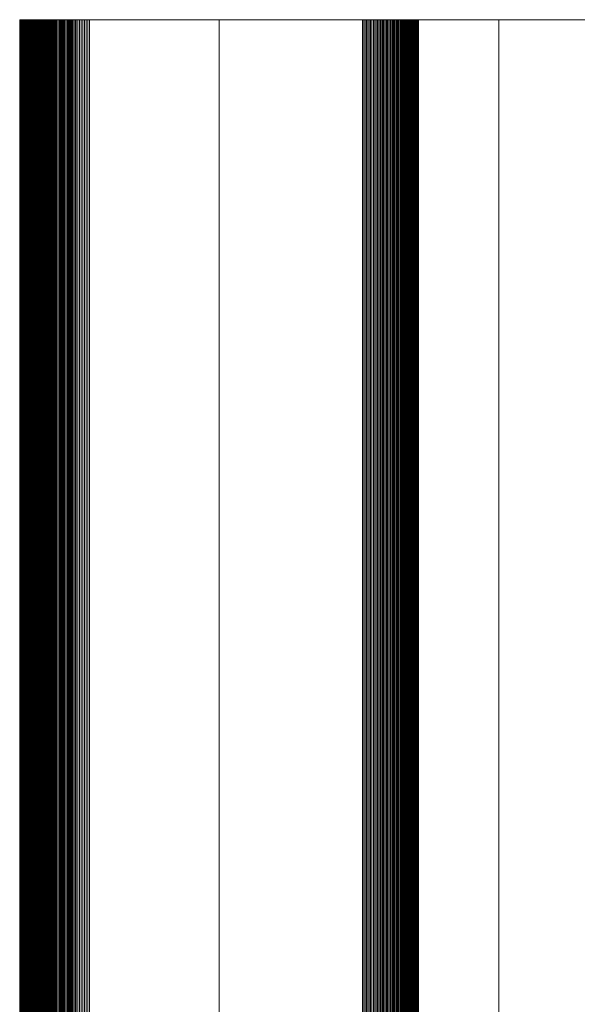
# Model space of a CAD drawing. Header units: millimetres. Extents: x 7 to 1031, y -229 to 221.
# Tile 13 of 32: x 7 to 15, y 207 to 221. Entities that reach past the tile are written whole.
import ezdxf

# ---------------------------------------------------------------- set-up
doc = ezdxf.new("R2010")
doc.units = ezdxf.units.MM
doc.layers.get('0').update_dxf_attribs({"lineweight": 15})
doc.layers.add('Nessuna', color=7, linetype='Continuous', lineweight=9)

# ---------------------------------------------------------------- blocks, each defined once
blk = doc.blocks.new('Group')
at = {"color": 6, "linetype": 'Continuous', "lineweight": 9, "true_color": 0xff00ff, "transparency": 33554687}
for points, invisible_edges in [([(6.691, 221, -78.451), (6.691, 221, -78.471), (6.692, 221, -78.491), (6.691, 221, -78.451)], 12), ([(6.693, 221, -15.478), (6.692, 221, -15.502), (6.691, 221, -15.527), (6.693, 221, -15.478)], 12), ([(6.693, 221, -15.478), (6.691, 221, -15.527), (6.691, 221, -15.551), (6.693, 221, -15.478)], 13), ([(6.691, 221, -78.451), (6.692, 221, -78.491), (6.695, 221, -78.53), (6.691, 221, -78.451)], 15), ([(6.705, 221, -15.38), (6.693, 221, -15.478), (6.691, 221, -15.551), (6.705, 221, -15.38)], 15), ([(6.691, 221, -78.451), (6.695, 221, -78.53), (6.71, 221, -78.627), (6.691, 221, -78.451)], 15), ([(6.776, 221, -15.146), (6.705, 221, -15.38), (6.691, 221, -15.551), (6.776, 221, -15.146)], 15), ([(6.691, 221, -78.451), (6.71, 221, -78.627), (6.837, 221, -78.912), (6.691, 221, -78.451)], 15), ([(7.019, 221, -14.81), (6.776, 221, -15.146), (6.691, 221, -15.551), (7.019, 221, -14.81)], 15), ([(6.691, 221, -78.451), (6.837, 221, -78.912), (7.491, 221, -79.251), (6.691, 221, -78.451)], 15), ([(7.691, 221, -14.551), (7.019, 221, -14.81), (6.691, 221, -15.551), (7.691, 221, -14.551)], 15), ([(6.691, 221, -78.451), (7.491, 221, -79.251), (9.541, 221, -79.251), (6.691, 221, -78.451)], 13), ([(6.691, 221, -78.451), (9.541, 221, -79.251), (12.391, 221, -78.451), (6.691, 221, -78.451)], 15), ([(13.541, 221, -14.551), (7.691, 221, -14.551), (6.691, 221, -15.551), (13.541, 221, -14.551)], 14), ([(20.391, 221, -15.551), (13.541, 221, -14.551), (6.691, 221, -15.551), (20.391, 221, -15.551)], 15), ([(6.691, 221, -78.451), (12.391, 221, -78.451), (12.391, 221, -59.251), (6.691, 221, -78.451)], 13), ([(6.691, 221, -46.901), (6.691, 221, -78.451), (12.391, 221, -59.251), (6.691, 221, -46.901)], 14), ([(6.691, 221, -46.901), (12.391, 221, -59.251), (20.391, 221, -58.451), (6.691, 221, -46.901)], 15), ([(6.691, 221, -46.901), (20.391, 221, -58.451), (20.391, 221, -36.901), (6.691, 221, -46.901)], 13), ([(6.691, 221, -15.551), (6.691, 221, -46.901), (20.391, 221, -36.901), (6.691, 221, -15.551)], 14), ([(6.691, 221, -15.551), (20.391, 221, -36.901), (20.391, 221, -15.551), (6.691, 221, -15.551)], 13), ([(6.692, 221, -78.491), (6.693, 221, -78.51), (6.695, 221, -78.53), (6.692, 221, -78.491)], 12), ([(6.698, 221, -15.429), (6.695, 221, -15.453), (6.693, 221, -15.478), (6.698, 221, -15.429)], 12), ([(6.705, 221, -15.38), (6.698, 221, -15.429), (6.693, 221, -15.478), (6.705, 221, -15.38)], 15), ([(6.695, 221, -78.53), (6.697, 221, -78.549), (6.699, 221, -78.569), (6.695, 221, -78.53)], 12), ([(6.695, 221, -78.53), (6.699, 221, -78.569), (6.71, 221, -78.627), (6.695, 221, -78.53)], 15), ([(6.705, 221, -15.38), (6.701, 221, -15.405), (6.698, 221, -15.429), (6.705, 221, -15.38)], 12), ([(6.699, 221, -78.569), (6.702, 221, -78.588), (6.706, 221, -78.607), (6.699, 221, -78.569)], 12), ([(6.699, 221, -78.569), (6.706, 221, -78.607), (6.71, 221, -78.627), (6.699, 221, -78.569)], 13), ([(6.715, 221, -15.332), (6.71, 221, -15.356), (6.705, 221, -15.38), (6.715, 221, -15.332)], 12), ([(6.721, 221, -15.308), (6.715, 221, -15.332), (6.705, 221, -15.38), (6.721, 221, -15.308)], 14), ([(6.734, 221, -15.261), (6.721, 221, -15.308), (6.705, 221, -15.38), (6.734, 221, -15.261)], 15), ([(6.776, 221, -15.146), (6.734, 221, -15.261), (6.705, 221, -15.38), (6.776, 221, -15.146)], 15), ([(6.71, 221, -78.627), (6.715, 221, -78.646), (6.72, 221, -78.665), (6.71, 221, -78.627)], 12), ([(6.71, 221, -78.627), (6.72, 221, -78.665), (6.725, 221, -78.684), (6.71, 221, -78.627)], 13), ([(6.71, 221, -78.627), (6.725, 221, -78.684), (6.752, 221, -78.758), (6.71, 221, -78.627)], 15), ([(6.71, 221, -78.627), (6.752, 221, -78.758), (6.837, 221, -78.912), (6.71, 221, -78.627)], 15), ([(6.734, 221, -15.261), (6.727, 221, -15.285), (6.721, 221, -15.308), (6.734, 221, -15.261)], 12), ([(6.725, 221, -78.684), (6.731, 221, -78.702), (6.737, 221, -78.721), (6.725, 221, -78.684)], 12), ([(6.725, 221, -78.684), (6.737, 221, -78.721), (6.752, 221, -78.758), (6.725, 221, -78.684)], 15), ([(6.758, 221, -15.192), (6.741, 221, -15.238), (6.734, 221, -15.261), (6.758, 221, -15.192)], 13), ([(6.776, 221, -15.146), (6.758, 221, -15.192), (6.734, 221, -15.261), (6.776, 221, -15.146)], 15), ([(6.737, 221, -78.721), (6.744, 221, -78.739), (6.752, 221, -78.758), (6.737, 221, -78.721)], 12), ([(6.758, 221, -15.192), (6.749, 221, -15.215), (6.741, 221, -15.238), (6.758, 221, -15.192)], 12), ([(6.752, 221, -78.758), (6.759, 221, -78.776), (6.767, 221, -78.793), (6.752, 221, -78.758)], 12), ([(6.752, 221, -78.758), (6.767, 221, -78.793), (6.785, 221, -78.829), (6.752, 221, -78.758)], 15), ([(6.752, 221, -78.758), (6.785, 221, -78.829), (6.837, 221, -78.912), (6.752, 221, -78.758)], 15), ([(6.776, 221, -15.146), (6.767, 221, -15.169), (6.758, 221, -15.192), (6.776, 221, -15.146)], 12), ([(6.767, 221, -78.793), (6.776, 221, -78.811), (6.785, 221, -78.829), (6.767, 221, -78.793)], 12), ([(6.797, 221, -15.102), (6.787, 221, -15.124), (6.776, 221, -15.146), (6.797, 221, -15.102)], 12), ([(6.821, 221, -15.058), (6.797, 221, -15.102), (6.776, 221, -15.146), (6.821, 221, -15.058)], 15), ([(6.846, 221, -15.016), (6.821, 221, -15.058), (6.776, 221, -15.146), (6.846, 221, -15.016)], 15), ([(6.902, 221, -14.936), (6.846, 221, -15.016), (6.776, 221, -15.146), (6.902, 221, -14.936)], 15), ([(7.019, 221, -14.81), (6.902, 221, -14.936), (6.776, 221, -15.146), (7.019, 221, -14.81)], 15), ([(6.785, 221, -78.829), (6.795, 221, -78.846), (6.804, 221, -78.863), (6.785, 221, -78.829)], 12), ([(6.785, 221, -78.829), (6.804, 221, -78.863), (6.837, 221, -78.912), (6.785, 221, -78.829)], 15), ([(6.821, 221, -15.058), (6.809, 221, -15.08), (6.797, 221, -15.102), (6.821, 221, -15.058)], 12), ([(6.804, 221, -78.863), (6.815, 221, -78.879), (6.837, 221, -78.912), (6.804, 221, -78.863)], 14), ([(6.815, 221, -78.879), (6.825, 221, -78.896), (6.837, 221, -78.912), (6.815, 221, -78.879)], 12), ([(6.846, 221, -15.016), (6.833, 221, -15.037), (6.821, 221, -15.058), (6.846, 221, -15.016)], 12), ([(6.837, 221, -78.912), (6.848, 221, -78.928), (6.86, 221, -78.944), (6.837, 221, -78.912)], 12), ([(6.837, 221, -78.912), (6.86, 221, -78.944), (6.872, 221, -78.959), (6.837, 221, -78.912)], 13), ([(6.837, 221, -78.912), (6.872, 221, -78.959), (6.925, 221, -79.017), (6.837, 221, -78.912)], 15), ([(6.837, 221, -78.912), (6.925, 221, -79.017), (7.079, 221, -79.138), (6.837, 221, -78.912)], 15), ([(6.837, 221, -78.912), (7.079, 221, -79.138), (7.491, 221, -79.251), (6.837, 221, -78.912)], 15), ([(6.873, 221, -14.976), (6.859, 221, -14.996), (6.846, 221, -15.016), (6.873, 221, -14.976)], 12), ([(6.902, 221, -14.936), (6.873, 221, -14.976), (6.846, 221, -15.016), (6.902, 221, -14.936)], 15), ([(6.872, 221, -78.959), (6.885, 221, -78.974), (6.898, 221, -78.989), (6.872, 221, -78.959)], 12), ([(6.872, 221, -78.959), (6.898, 221, -78.989), (6.925, 221, -79.017), (6.872, 221, -78.959)], 15), ([(6.902, 221, -14.936), (6.887, 221, -14.956), (6.873, 221, -14.976), (6.902, 221, -14.936)], 12), ([(6.898, 221, -78.989), (6.911, 221, -79.003), (6.925, 221, -79.017), (6.898, 221, -78.989)], 12), ([(6.933, 221, -14.898), (6.918, 221, -14.917), (6.902, 221, -14.936), (6.933, 221, -14.898)], 12), ([(6.966, 221, -14.862), (6.933, 221, -14.898), (6.902, 221, -14.936), (6.966, 221, -14.862)], 15), ([(7.019, 221, -14.81), (6.966, 221, -14.862), (6.902, 221, -14.936), (7.019, 221, -14.81)], 15), ([(6.925, 221, -79.017), (6.939, 221, -79.031), (6.968, 221, -79.057), (6.925, 221, -79.017)], 14), ([(6.925, 221, -79.017), (6.968, 221, -79.057), (7.014, 221, -79.094), (6.925, 221, -79.017)], 15), ([(6.925, 221, -79.017), (7.014, 221, -79.094), (7.079, 221, -79.138), (6.925, 221, -79.017)], 15), ([(6.966, 221, -14.862), (6.95, 221, -14.88), (6.933, 221, -14.898), (6.966, 221, -14.862)], 12), ([(6.939, 221, -79.031), (6.953, 221, -79.044), (6.968, 221, -79.057), (6.939, 221, -79.031)], 12), ([(7.019, 221, -14.81), (6.984, 221, -14.844), (6.966, 221, -14.862), (7.019, 221, -14.81)], 13), ([(6.968, 221, -79.057), (6.983, 221, -79.07), (7.014, 221, -79.094), (6.968, 221, -79.057)], 14), ([(6.983, 221, -79.07), (6.998, 221, -79.082), (7.014, 221, -79.094), (6.983, 221, -79.07)], 12), ([(7.019, 221, -14.81), (7.001, 221, -14.827), (6.984, 221, -14.844), (7.019, 221, -14.81)], 12), ([(7.014, 221, -79.094), (7.03, 221, -79.105), (7.063, 221, -79.127), (7.014, 221, -79.094)], 14), ([(7.014, 221, -79.094), (7.063, 221, -79.127), (7.079, 221, -79.138), (7.014, 221, -79.094)], 13), ([(7.056, 221, -14.778), (7.037, 221, -14.794), (7.019, 221, -14.81), (7.056, 221, -14.778)], 12), ([(7.095, 221, -14.748), (7.056, 221, -14.778), (7.019, 221, -14.81), (7.095, 221, -14.748)], 15), ([(7.219, 221, -14.669), (7.095, 221, -14.748), (7.019, 221, -14.81), (7.219, 221, -14.669)], 15), ([(7.4, 221, -14.594), (7.219, 221, -14.669), (7.019, 221, -14.81), (7.4, 221, -14.594)], 15), ([(7.691, 221, -14.551), (7.4, 221, -14.594), (7.019, 221, -14.81), (7.691, 221, -14.551)], 15), ([(7.03, 221, -79.105), (7.046, 221, -79.117), (7.063, 221, -79.127), (7.03, 221, -79.105)], 12), ([(7.095, 221, -14.748), (7.075, 221, -14.763), (7.056, 221, -14.778), (7.095, 221, -14.748)], 12), ([(7.079, 221, -79.138), (7.096, 221, -79.147), (7.114, 221, -79.157), (7.079, 221, -79.138)], 12), ([(7.079, 221, -79.138), (7.114, 221, -79.157), (7.131, 221, -79.166), (7.079, 221, -79.138)], 13), ([(7.079, 221, -79.138), (7.131, 221, -79.166), (7.185, 221, -79.191), (7.079, 221, -79.138)], 15), ([(7.079, 221, -79.138), (7.185, 221, -79.191), (7.354, 221, -79.24), (7.079, 221, -79.138)], 15), ([(7.079, 221, -79.138), (7.354, 221, -79.24), (7.491, 221, -79.251), (7.079, 221, -79.138)], 15), ([(7.156, 221, -14.707), (7.115, 221, -14.734), (7.095, 221, -14.748), (7.156, 221, -14.707)], 13), ([(7.219, 221, -14.669), (7.156, 221, -14.707), (7.095, 221, -14.748), (7.219, 221, -14.669)], 15), ([(7.156, 221, -14.707), (7.135, 221, -14.72), (7.115, 221, -14.734), (7.156, 221, -14.707)], 12), ([(7.131, 221, -79.166), (7.149, 221, -79.175), (7.166, 221, -79.183), (7.131, 221, -79.166)], 12), ([(7.131, 221, -79.166), (7.166, 221, -79.183), (7.185, 221, -79.191), (7.131, 221, -79.166)], 13), ([(7.198, 221, -14.681), (7.177, 221, -14.694), (7.156, 221, -14.707), (7.198, 221, -14.681)], 12), ([(7.219, 221, -14.669), (7.198, 221, -14.681), (7.156, 221, -14.707), (7.219, 221, -14.669)], 14), ([(7.185, 221, -79.191), (7.203, 221, -79.198), (7.221, 221, -79.205), (7.185, 221, -79.191)], 12), ([(7.185, 221, -79.191), (7.221, 221, -79.205), (7.258, 221, -79.217), (7.185, 221, -79.191)], 15), ([(7.185, 221, -79.191), (7.258, 221, -79.217), (7.354, 221, -79.24), (7.185, 221, -79.191)], 15), ([(7.263, 221, -14.647), (7.241, 221, -14.658), (7.219, 221, -14.669), (7.263, 221, -14.647)], 12), ([(7.308, 221, -14.628), (7.263, 221, -14.647), (7.219, 221, -14.669), (7.308, 221, -14.628)], 15), ([(7.4, 221, -14.594), (7.308, 221, -14.628), (7.219, 221, -14.669), (7.4, 221, -14.594)], 15), ([(7.221, 221, -79.205), (7.24, 221, -79.211), (7.258, 221, -79.217), (7.221, 221, -79.205)], 12), ([(7.258, 221, -79.217), (7.277, 221, -79.222), (7.296, 221, -79.227), (7.258, 221, -79.217)], 12), ([(7.258, 221, -79.217), (7.296, 221, -79.227), (7.354, 221, -79.24), (7.258, 221, -79.217)], 15), ([(7.308, 221, -14.628), (7.285, 221, -14.637), (7.263, 221, -14.647), (7.308, 221, -14.628)], 12), ([(7.296, 221, -79.227), (7.315, 221, -79.232), (7.354, 221, -79.24), (7.296, 221, -79.227)], 14), ([(7.354, 221, -14.61), (7.331, 221, -14.618), (7.308, 221, -14.628), (7.354, 221, -14.61)], 12), ([(7.4, 221, -14.594), (7.354, 221, -14.61), (7.308, 221, -14.628), (7.4, 221, -14.594)], 15), ([(7.315, 221, -79.232), (7.335, 221, -79.236), (7.354, 221, -79.24), (7.315, 221, -79.232)], 12), ([(7.354, 221, -79.24), (7.373, 221, -79.243), (7.393, 221, -79.245), (7.354, 221, -79.24)], 12), ([(7.4, 221, -14.594), (7.377, 221, -14.602), (7.354, 221, -14.61), (7.4, 221, -14.594)], 12), ([(7.354, 221, -79.24), (7.393, 221, -79.245), (7.432, 221, -79.249), (7.354, 221, -79.24)], 15), ([(7.354, 221, -79.24), (7.432, 221, -79.249), (7.491, 221, -79.251), (7.354, 221, -79.24)], 15), ([(7.393, 221, -79.245), (7.412, 221, -79.248), (7.432, 221, -79.249), (7.393, 221, -79.245)], 12), ([(7.448, 221, -14.581), (7.424, 221, -14.588), (7.4, 221, -14.594), (7.448, 221, -14.581)], 12), ([(7.472, 221, -14.576), (7.448, 221, -14.581), (7.4, 221, -14.594), (7.472, 221, -14.576)], 14), ([(7.544, 221, -14.562), (7.472, 221, -14.576), (7.4, 221, -14.594), (7.544, 221, -14.562)], 15), ([(7.691, 221, -14.551), (7.544, 221, -14.562), (7.4, 221, -14.594), (7.691, 221, -14.551)], 15), ([(7.432, 221, -79.249), (7.451, 221, -79.25), (7.471, 221, -79.251), (7.432, 221, -79.249)], 12), ([(7.432, 221, -79.249), (7.471, 221, -79.251), (7.491, 221, -79.251), (7.432, 221, -79.249)], 13), ([(7.52, 221, -14.566), (7.496, 221, -14.571), (7.472, 221, -14.576), (7.52, 221, -14.566)], 12), ([(7.544, 221, -14.562), (7.52, 221, -14.566), (7.472, 221, -14.576), (7.544, 221, -14.562)], 14), ([(7.593, 221, -14.556), (7.568, 221, -14.559), (7.544, 221, -14.562), (7.593, 221, -14.556)], 12), ([(7.642, 221, -14.553), (7.593, 221, -14.556), (7.544, 221, -14.562), (7.642, 221, -14.553)], 15), ([(7.691, 221, -14.551), (7.642, 221, -14.553), (7.544, 221, -14.562), (7.691, 221, -14.551)], 15), ([(7.642, 221, -14.553), (7.617, 221, -14.554), (7.593, 221, -14.556), (7.642, 221, -14.553)], 12), ([(7.691, 221, -14.551), (7.666, 221, -14.552), (7.642, 221, -14.553), (7.691, 221, -14.551)], 12), ([(9.541, 221, -79.251), (11.591, 221, -79.251), (12.391, 221, -78.451), (9.541, 221, -79.251)], 14), ([(11.591, 221, -79.251), (11.61, 221, -79.251), (11.65, 221, -79.249), (11.591, 221, -79.251)], 14), ([(11.591, 221, -79.251), (11.65, 221, -79.249), (11.727, 221, -79.24), (11.591, 221, -79.251)], 15), ([(11.591, 221, -79.251), (11.727, 221, -79.24), (12.002, 221, -79.138), (11.591, 221, -79.251)], 15), ([(11.591, 221, -79.251), (12.002, 221, -79.138), (12.245, 221, -78.912), (11.591, 221, -79.251)], 15), ([(11.591, 221, -79.251), (12.245, 221, -78.912), (12.391, 221, -78.451), (11.591, 221, -79.251)], 15), ([(11.61, 221, -79.251), (11.63, 221, -79.25), (11.65, 221, -79.249), (11.61, 221, -79.251)], 12), ([(11.65, 221, -79.249), (11.669, 221, -79.248), (11.689, 221, -79.245), (11.65, 221, -79.249)], 12), ([(11.65, 221, -79.249), (11.689, 221, -79.245), (11.727, 221, -79.24), (11.65, 221, -79.249)], 15), ([(11.689, 221, -79.245), (11.708, 221, -79.243), (11.727, 221, -79.24), (11.689, 221, -79.245)], 12), ([(11.727, 221, -79.24), (11.747, 221, -79.236), (11.766, 221, -79.232), (11.727, 221, -79.24)], 12), ([(11.727, 221, -79.24), (11.766, 221, -79.232), (11.785, 221, -79.227), (11.727, 221, -79.24)], 13), ([(11.727, 221, -79.24), (11.785, 221, -79.227), (11.823, 221, -79.217), (11.727, 221, -79.24)], 15), ([(11.727, 221, -79.24), (11.823, 221, -79.217), (11.897, 221, -79.191), (11.727, 221, -79.24)], 15), ([(11.727, 221, -79.24), (11.897, 221, -79.191), (12.002, 221, -79.138), (11.727, 221, -79.24)], 15), ([(11.785, 221, -79.227), (11.804, 221, -79.222), (11.823, 221, -79.217), (11.785, 221, -79.227)], 12), ([(11.823, 221, -79.217), (11.842, 221, -79.211), (11.86, 221, -79.205), (11.823, 221, -79.217)], 12), ([(11.823, 221, -79.217), (11.86, 221, -79.205), (11.897, 221, -79.191), (11.823, 221, -79.217)], 15), ([(11.86, 221, -79.205), (11.879, 221, -79.198), (11.897, 221, -79.191), (11.86, 221, -79.205)], 12), ([(11.897, 221, -79.191), (11.915, 221, -79.183), (11.95, 221, -79.166), (11.897, 221, -79.191)], 14), ([(11.897, 221, -79.191), (11.95, 221, -79.166), (12.002, 221, -79.138), (11.897, 221, -79.191)], 15), ([(11.915, 221, -79.183), (11.933, 221, -79.175), (11.95, 221, -79.166), (11.915, 221, -79.183)], 12), ([(11.95, 221, -79.166), (11.968, 221, -79.157), (12.002, 221, -79.138), (11.95, 221, -79.166)], 14), ([(11.968, 221, -79.157), (11.985, 221, -79.147), (12.002, 221, -79.138), (11.968, 221, -79.157)], 12), ([(12.002, 221, -79.138), (12.019, 221, -79.127), (12.067, 221, -79.094), (12.002, 221, -79.138)], 14), ([(12.002, 221, -79.138), (12.067, 221, -79.094), (12.156, 221, -79.017), (12.002, 221, -79.138)], 15), ([(12.002, 221, -79.138), (12.156, 221, -79.017), (12.245, 221, -78.912), (12.002, 221, -79.138)], 15), ([(12.019, 221, -79.127), (12.035, 221, -79.117), (12.051, 221, -79.105), (12.019, 221, -79.127)], 12), ([(12.019, 221, -79.127), (12.051, 221, -79.105), (12.067, 221, -79.094), (12.019, 221, -79.127)], 13), ([(12.067, 221, -79.094), (12.083, 221, -79.082), (12.098, 221, -79.07), (12.067, 221, -79.094)], 12), ([(12.067, 221, -79.094), (12.098, 221, -79.07), (12.113, 221, -79.057), (12.067, 221, -79.094)], 13), ([(12.067, 221, -79.094), (12.113, 221, -79.057), (12.156, 221, -79.017), (12.067, 221, -79.094)], 15), ([(12.113, 221, -79.057), (12.128, 221, -79.044), (12.142, 221, -79.031), (12.113, 221, -79.057)], 12), ([(12.113, 221, -79.057), (12.142, 221, -79.031), (12.156, 221, -79.017), (12.113, 221, -79.057)], 13), ([(12.156, 221, -79.017), (12.17, 221, -79.003), (12.183, 221, -78.989), (12.156, 221, -79.017)], 12), ([(12.156, 221, -79.017), (12.183, 221, -78.989), (12.209, 221, -78.959), (12.156, 221, -79.017)], 15), ([(12.156, 221, -79.017), (12.209, 221, -78.959), (12.245, 221, -78.912), (12.156, 221, -79.017)], 15), ([(12.183, 221, -78.989), (12.196, 221, -78.974), (12.209, 221, -78.959), (12.183, 221, -78.989)], 12), ([(12.209, 221, -78.959), (12.221, 221, -78.944), (12.245, 221, -78.912), (12.209, 221, -78.959)], 14), ([(12.221, 221, -78.944), (12.233, 221, -78.928), (12.245, 221, -78.912), (12.221, 221, -78.944)], 12), ([(12.245, 221, -78.912), (12.256, 221, -78.896), (12.267, 221, -78.879), (12.245, 221, -78.912)], 12), ([(12.245, 221, -78.912), (12.267, 221, -78.879), (12.277, 221, -78.863), (12.245, 221, -78.912)], 13), ([(12.245, 221, -78.912), (12.277, 221, -78.863), (12.296, 221, -78.829), (12.245, 221, -78.912)], 15), ([(12.245, 221, -78.912), (12.296, 221, -78.829), (12.33, 221, -78.758), (12.245, 221, -78.912)], 15), ([(12.245, 221, -78.912), (12.33, 221, -78.758), (12.371, 221, -78.627), (12.245, 221, -78.912)], 15), ([(12.245, 221, -78.912), (12.371, 221, -78.627), (12.391, 221, -78.451), (12.245, 221, -78.912)], 15), ([(12.277, 221, -78.863), (12.287, 221, -78.846), (12.296, 221, -78.829), (12.277, 221, -78.863)], 12), ([(12.296, 221, -78.829), (12.305, 221, -78.811), (12.314, 221, -78.793), (12.296, 221, -78.829)], 12), ([(12.296, 221, -78.829), (12.314, 221, -78.793), (12.33, 221, -78.758), (12.296, 221, -78.829)], 15), ([(12.314, 221, -78.793), (12.322, 221, -78.776), (12.33, 221, -78.758), (12.314, 221, -78.793)], 12), ([(12.33, 221, -78.758), (12.337, 221, -78.739), (12.344, 221, -78.721), (12.33, 221, -78.758)], 12), ([(12.33, 221, -78.758), (12.344, 221, -78.721), (12.356, 221, -78.684), (12.33, 221, -78.758)], 15), ([(12.33, 221, -78.758), (12.356, 221, -78.684), (12.371, 221, -78.627), (12.33, 221, -78.758)], 15), ([(12.344, 221, -78.721), (12.35, 221, -78.702), (12.356, 221, -78.684), (12.344, 221, -78.721)], 12), ([(12.356, 221, -78.684), (12.362, 221, -78.665), (12.371, 221, -78.627), (12.356, 221, -78.684)], 14), ([(12.362, 221, -78.665), (12.367, 221, -78.646), (12.371, 221, -78.627), (12.362, 221, -78.665)], 12), ([(12.371, 221, -78.627), (12.375, 221, -78.607), (12.382, 221, -78.569), (12.371, 221, -78.627)], 14), ([(12.371, 221, -78.627), (12.382, 221, -78.569), (12.387, 221, -78.53), (12.371, 221, -78.627)], 15), ([(12.371, 221, -78.627), (12.387, 221, -78.53), (12.391, 221, -78.451), (12.371, 221, -78.627)], 15), ([(12.375, 221, -78.607), (12.379, 221, -78.588), (12.382, 221, -78.569), (12.375, 221, -78.607)], 12), ([(12.382, 221, -78.569), (12.385, 221, -78.549), (12.387, 221, -78.53), (12.382, 221, -78.569)], 12), ([(12.387, 221, -78.53), (12.389, 221, -78.51), (12.39, 221, -78.491), (12.387, 221, -78.53)], 12), ([(12.387, 221, -78.53), (12.39, 221, -78.491), (12.391, 221, -78.451), (12.387, 221, -78.53)], 15), ([(12.39, 221, -78.491), (12.39, 221, -78.471), (12.391, 221, -78.451), (12.39, 221, -78.491)], 12), ([(12.391, 221, -59.251), (19.591, 221, -59.251), (20.391, 221, -58.451), (12.391, 221, -59.251)], 14), ([(20.391, 221, -15.551), (19.391, 221, -14.551), (13.541, 221, -14.551), (20.391, 221, -15.551)], 13)]:
    blk.add_3dface(points, dxfattribs=dict(at, invisible_edges=invisible_edges))
for points in [[(6.691, 221, -15.527), (6.691, -229, -15.527), (6.692, -229, -15.502), (6.692, 221, -15.502)], [(6.691, 221, -15.551), (6.691, -229, -15.551), (6.691, -229, -15.527), (6.691, 221, -15.527)], [(6.691, 221, -46.901), (6.691, -229, -46.901), (6.691, -229, -15.551), (6.691, 221, -15.551)], [(6.691, 221, -78.451), (6.691, -229, -78.451), (6.691, -229, -46.901), (6.691, 221, -46.901)], [(6.691, 221, -78.471), (6.691, -229, -78.471), (6.691, -229, -78.451), (6.691, 221, -78.451)], [(6.692, 221, -78.491), (6.692, -229, -78.491), (6.691, -229, -78.471), (6.691, 221, -78.471)], [(6.692, 221, -15.502), (6.692, -229, -15.502), (6.693, -229, -15.478), (6.693, 221, -15.478)], [(6.693, 221, -78.51), (6.693, -229, -78.51), (6.692, -229, -78.491), (6.692, 221, -78.491)], [(6.693, 221, -15.478), (6.693, -229, -15.478), (6.695, -229, -15.453), (6.695, 221, -15.453)], [(6.695, 221, -78.53), (6.695, -229, -78.53), (6.693, -229, -78.51), (6.693, 221, -78.51)], [(6.695, 221, -15.453), (6.695, -229, -15.453), (6.698, -229, -15.429), (6.698, 221, -15.429)], [(6.697, 221, -78.549), (6.697, -229, -78.549), (6.695, -229, -78.53), (6.695, 221, -78.53)], [(6.699, 221, -78.569), (6.699, -229, -78.569), (6.697, -229, -78.549), (6.697, 221, -78.549)], [(6.698, 221, -15.429), (6.698, -229, -15.429), (6.701, -229, -15.405), (6.701, 221, -15.405)], [(6.702, 221, -78.588), (6.702, -229, -78.588), (6.699, -229, -78.569), (6.699, 221, -78.569)], [(6.701, 221, -15.405), (6.701, -229, -15.405), (6.705, -229, -15.38), (6.705, 221, -15.38)], [(6.706, 221, -78.607), (6.706, -229, -78.607), (6.702, -229, -78.588), (6.702, 221, -78.588)], [(6.705, 221, -15.38), (6.705, -229, -15.38), (6.71, -229, -15.356), (6.71, 221, -15.356)], [(6.71, 221, -78.627), (6.71, -229, -78.627), (6.706, -229, -78.607), (6.706, 221, -78.607)], [(6.71, 221, -15.356), (6.71, -229, -15.356), (6.715, -229, -15.332), (6.715, 221, -15.332)], [(6.715, 221, -78.646), (6.715, -229, -78.646), (6.71, -229, -78.627), (6.71, 221, -78.627)], [(6.715, 221, -15.332), (6.715, -229, -15.332), (6.721, -229, -15.308), (6.721, 221, -15.308)], [(6.72, 221, -78.665), (6.72, -229, -78.665), (6.715, -229, -78.646), (6.715, 221, -78.646)], [(6.725, 221, -78.684), (6.725, -229, -78.684), (6.72, -229, -78.665), (6.72, 221, -78.665)], [(6.721, 221, -15.308), (6.721, -229, -15.308), (6.727, -229, -15.285), (6.727, 221, -15.285)], [(6.731, 221, -78.702), (6.731, -229, -78.702), (6.725, -229, -78.684), (6.725, 221, -78.684)], [(6.727, 221, -15.285), (6.727, -229, -15.285), (6.734, -229, -15.261), (6.734, 221, -15.261)], [(6.737, 221, -78.721), (6.737, -229, -78.721), (6.731, -229, -78.702), (6.731, 221, -78.702)], [(6.734, 221, -15.261), (6.734, -229, -15.261), (6.741, -229, -15.238), (6.741, 221, -15.238)], [(6.744, 221, -78.739), (6.744, -229, -78.739), (6.737, -229, -78.721), (6.737, 221, -78.721)], [(6.741, 221, -15.238), (6.741, -229, -15.238), (6.749, -229, -15.215), (6.749, 221, -15.215)], [(6.752, 221, -78.758), (6.752, -229, -78.758), (6.744, -229, -78.739), (6.744, 221, -78.739)], [(6.749, 221, -15.215), (6.749, -229, -15.215), (6.758, -229, -15.192), (6.758, 221, -15.192)], [(6.759, 221, -78.776), (6.759, -229, -78.776), (6.752, -229, -78.758), (6.752, 221, -78.758)], [(6.758, 221, -15.192), (6.758, -229, -15.192), (6.767, -229, -15.169), (6.767, 221, -15.169)], [(6.767, 221, -78.793), (6.767, -229, -78.793), (6.759, -229, -78.776), (6.759, 221, -78.776)], [(6.767, 221, -15.169), (6.767, -229, -15.169), (6.776, -229, -15.146), (6.776, 221, -15.146)], [(6.776, 221, -78.811), (6.776, -229, -78.811), (6.767, -229, -78.793), (6.767, 221, -78.793)], [(6.776, 221, -15.146), (6.776, -229, -15.146), (6.787, -229, -15.124), (6.787, 221, -15.124)], [(6.785, 221, -78.829), (6.785, -229, -78.829), (6.776, -229, -78.811), (6.776, 221, -78.811)], [(6.795, 221, -78.846), (6.795, -229, -78.846), (6.785, -229, -78.829), (6.785, 221, -78.829)], [(6.787, 221, -15.124), (6.787, -229, -15.124), (6.797, -229, -15.102), (6.797, 221, -15.102)], [(6.804, 221, -78.863), (6.804, -229, -78.863), (6.795, -229, -78.846), (6.795, 221, -78.846)], [(6.797, 221, -15.102), (6.797, -229, -15.102), (6.809, -229, -15.08), (6.809, 221, -15.08)], [(6.815, 221, -78.879), (6.815, -229, -78.879), (6.804, -229, -78.863), (6.804, 221, -78.863)], [(6.809, 221, -15.08), (6.809, -229, -15.08), (6.821, -229, -15.058), (6.821, 221, -15.058)], [(6.825, 221, -78.896), (6.825, -229, -78.896), (6.815, -229, -78.879), (6.815, 221, -78.879)], [(6.821, 221, -15.058), (6.821, -229, -15.058), (6.833, -229, -15.037), (6.833, 221, -15.037)], [(6.837, 221, -78.912), (6.837, -229, -78.912), (6.825, -229, -78.896), (6.825, 221, -78.896)], [(6.833, 221, -15.037), (6.833, -229, -15.037), (6.846, -229, -15.016), (6.846, 221, -15.016)], [(6.848, 221, -78.928), (6.848, -229, -78.928), (6.837, -229, -78.912), (6.837, 221, -78.912)], [(6.846, 221, -15.016), (6.846, -229, -15.016), (6.859, -229, -14.996), (6.859, 221, -14.996)], [(6.86, 221, -78.944), (6.86, -229, -78.944), (6.848, -229, -78.928), (6.848, 221, -78.928)], [(6.859, 221, -14.996), (6.859, -229, -14.996), (6.873, -229, -14.976), (6.873, 221, -14.976)], [(6.872, 221, -78.959), (6.872, -229, -78.959), (6.86, -229, -78.944), (6.86, 221, -78.944)], [(6.885, 221, -78.974), (6.885, -229, -78.974), (6.872, -229, -78.959), (6.872, 221, -78.959)], [(6.873, 221, -14.976), (6.873, -229, -14.976), (6.887, -229, -14.956), (6.887, 221, -14.956)], [(6.898, 221, -78.989), (6.898, -229, -78.989), (6.885, -229, -78.974), (6.885, 221, -78.974)], [(6.887, 221, -14.956), (6.887, -229, -14.956), (6.902, -229, -14.936), (6.902, 221, -14.936)], [(6.911, 221, -79.003), (6.911, -229, -79.003), (6.898, -229, -78.989), (6.898, 221, -78.989)], [(6.902, 221, -14.936), (6.902, -229, -14.936), (6.918, -229, -14.917), (6.918, 221, -14.917)], [(6.925, 221, -79.017), (6.925, -229, -79.017), (6.911, -229, -79.003), (6.911, 221, -79.003)], [(6.918, 221, -14.917), (6.918, -229, -14.917), (6.933, -229, -14.898), (6.933, 221, -14.898)], [(6.939, 221, -79.031), (6.939, -229, -79.031), (6.925, -229, -79.017), (6.925, 221, -79.017)], [(6.933, 221, -14.898), (6.933, -229, -14.898), (6.95, -229, -14.88), (6.95, 221, -14.88)], [(6.953, 221, -79.044), (6.953, -229, -79.044), (6.939, -229, -79.031), (6.939, 221, -79.031)], [(6.95, 221, -14.88), (6.95, -229, -14.88), (6.966, -229, -14.862), (6.966, 221, -14.862)], [(6.968, 221, -79.057), (6.968, -229, -79.057), (6.953, -229, -79.044), (6.953, 221, -79.044)], [(6.966, 221, -14.862), (6.966, -229, -14.862), (6.984, -229, -14.844), (6.984, 221, -14.844)], [(6.983, 221, -79.07), (6.983, -229, -79.07), (6.968, -229, -79.057), (6.968, 221, -79.057)], [(6.998, 221, -79.082), (6.998, -229, -79.082), (6.983, -229, -79.07), (6.983, 221, -79.07)], [(6.984, 221, -14.844), (6.984, -229, -14.844), (7.001, -229, -14.827), (7.001, 221, -14.827)], [(7.014, 221, -79.094), (7.014, -229, -79.094), (6.998, -229, -79.082), (6.998, 221, -79.082)], [(7.001, 221, -14.827), (7.001, -229, -14.827), (7.019, -229, -14.81), (7.019, 221, -14.81)], [(7.03, 221, -79.105), (7.03, -229, -79.105), (7.014, -229, -79.094), (7.014, 221, -79.094)], [(7.019, 221, -14.81), (7.019, -229, -14.81), (7.037, -229, -14.794), (7.037, 221, -14.794)], [(7.046, 221, -79.117), (7.046, -229, -79.117), (7.03, -229, -79.105), (7.03, 221, -79.105)], [(7.037, 221, -14.794), (7.037, -229, -14.794), (7.056, -229, -14.778), (7.056, 221, -14.778)], [(7.063, 221, -79.127), (7.063, -229, -79.127), (7.046, -229, -79.117), (7.046, 221, -79.117)], [(7.056, 221, -14.778), (7.056, -229, -14.778), (7.075, -229, -14.763), (7.075, 221, -14.763)], [(7.079, 221, -79.138), (7.079, -229, -79.138), (7.063, -229, -79.127), (7.063, 221, -79.127)], [(7.075, 221, -14.763), (7.075, -229, -14.763), (7.095, -229, -14.748), (7.095, 221, -14.748)], [(7.096, 221, -79.147), (7.096, -229, -79.147), (7.079, -229, -79.138), (7.079, 221, -79.138)], [(7.095, 221, -14.748), (7.095, -229, -14.748), (7.115, -229, -14.734), (7.115, 221, -14.734)], [(7.114, 221, -79.157), (7.114, -229, -79.157), (7.096, -229, -79.147), (7.096, 221, -79.147)], [(7.131, 221, -79.166), (7.131, -229, -79.166), (7.114, -229, -79.157), (7.114, 221, -79.157)], [(7.115, 221, -14.734), (7.115, -229, -14.734), (7.135, -229, -14.72), (7.135, 221, -14.72)], [(7.149, 221, -79.175), (7.149, -229, -79.175), (7.131, -229, -79.166), (7.131, 221, -79.166)], [(7.135, 221, -14.72), (7.135, -229, -14.72), (7.156, -229, -14.707), (7.156, 221, -14.707)], [(7.166, 221, -79.183), (7.166, -229, -79.183), (7.149, -229, -79.175), (7.149, 221, -79.175)], [(7.156, 221, -14.707), (7.156, -229, -14.707), (7.177, -229, -14.694), (7.177, 221, -14.694)], [(7.185, 221, -79.191), (7.185, -229, -79.191), (7.166, -229, -79.183), (7.166, 221, -79.183)], [(7.177, 221, -14.694), (7.177, -229, -14.694), (7.198, -229, -14.681), (7.198, 221, -14.681)], [(7.203, 221, -79.198), (7.203, -229, -79.198), (7.185, -229, -79.191), (7.185, 221, -79.191)], [(7.198, 221, -14.681), (7.198, -229, -14.681), (7.219, -229, -14.669), (7.219, 221, -14.669)], [(7.221, 221, -79.205), (7.221, -229, -79.205), (7.203, -229, -79.198), (7.203, 221, -79.198)], [(7.219, 221, -14.669), (7.219, -229, -14.669), (7.241, -229, -14.658), (7.241, 221, -14.658)], [(7.24, 221, -79.211), (7.24, -229, -79.211), (7.221, -229, -79.205), (7.221, 221, -79.205)], [(7.258, 221, -79.217), (7.258, -229, -79.217), (7.24, -229, -79.211), (7.24, 221, -79.211)], [(7.241, 221, -14.658), (7.241, -229, -14.658), (7.263, -229, -14.647), (7.263, 221, -14.647)], [(7.277, 221, -79.222), (7.277, -229, -79.222), (7.258, -229, -79.217), (7.258, 221, -79.217)], [(7.263, 221, -14.647), (7.263, -229, -14.647), (7.285, -229, -14.637), (7.285, 221, -14.637)], [(7.296, 221, -79.227), (7.296, -229, -79.227), (7.277, -229, -79.222), (7.277, 221, -79.222)], [(7.285, 221, -14.637), (7.285, -229, -14.637), (7.308, -229, -14.628), (7.308, 221, -14.628)], [(7.315, 221, -79.232), (7.315, -229, -79.232), (7.296, -229, -79.227), (7.296, 221, -79.227)], [(7.308, 221, -14.628), (7.308, -229, -14.628), (7.331, -229, -14.618), (7.331, 221, -14.618)], [(7.335, 221, -79.236), (7.335, -229, -79.236), (7.315, -229, -79.232), (7.315, 221, -79.232)], [(7.331, 221, -14.618), (7.331, -229, -14.618), (7.354, -229, -14.61), (7.354, 221, -14.61)], [(7.354, 221, -79.24), (7.354, -229, -79.24), (7.335, -229, -79.236), (7.335, 221, -79.236)], [(7.354, 221, -14.61), (7.354, -229, -14.61), (7.377, -229, -14.602), (7.377, 221, -14.602)], [(7.373, 221, -79.243), (7.373, -229, -79.243), (7.354, -229, -79.24), (7.354, 221, -79.24)], [(7.393, 221, -79.245), (7.393, -229, -79.245), (7.373, -229, -79.243), (7.373, 221, -79.243)], [(7.377, 221, -14.602), (7.377, -229, -14.602), (7.4, -229, -14.594), (7.4, 221, -14.594)], [(7.412, 221, -79.248), (7.412, -229, -79.248), (7.393, -229, -79.245), (7.393, 221, -79.245)], [(7.4, 221, -14.594), (7.4, -229, -14.594), (7.424, -229, -14.588), (7.424, 221, -14.588)], [(7.432, 221, -79.249), (7.432, -229, -79.249), (7.412, -229, -79.248), (7.412, 221, -79.248)], [(7.424, 221, -14.588), (7.424, -229, -14.588), (7.448, -229, -14.581), (7.448, 221, -14.581)], [(7.451, 221, -79.25), (7.451, -229, -79.25), (7.432, -229, -79.249), (7.432, 221, -79.249)], [(7.448, 221, -14.581), (7.448, -229, -14.581), (7.472, -229, -14.576), (7.472, 221, -14.576)], [(7.471, 221, -79.251), (7.471, -229, -79.251), (7.451, -229, -79.25), (7.451, 221, -79.25)], [(7.491, 221, -79.251), (7.491, -229, -79.251), (7.471, -229, -79.251), (7.471, 221, -79.251)], [(7.472, 221, -14.576), (7.472, -229, -14.576), (7.496, -229, -14.571), (7.496, 221, -14.571)], [(9.541, 221, -79.251), (9.541, -229, -79.251), (7.491, -229, -79.251), (7.491, 221, -79.251)], [(7.496, 221, -14.571), (7.496, -229, -14.571), (7.52, -229, -14.566), (7.52, 221, -14.566)], [(7.52, 221, -14.566), (7.52, -229, -14.566), (7.544, -229, -14.562), (7.544, 221, -14.562)], [(7.544, 221, -14.562), (7.544, -229, -14.562), (7.568, -229, -14.559), (7.568, 221, -14.559)], [(7.568, 221, -14.559), (7.568, -229, -14.559), (7.593, -229, -14.556), (7.593, 221, -14.556)], [(7.593, 221, -14.556), (7.593, -229, -14.556), (7.617, -229, -14.554), (7.617, 221, -14.554)], [(7.617, 221, -14.554), (7.617, -229, -14.554), (7.642, -229, -14.553), (7.642, 221, -14.553)], [(7.642, 221, -14.553), (7.642, -229, -14.553), (7.666, -229, -14.552), (7.666, 221, -14.552)], [(7.666, 221, -14.552), (7.666, -229, -14.552), (7.691, -229, -14.551), (7.691, 221, -14.551)], [(7.691, 221, -14.551), (7.691, -229, -14.551), (13.541, -229, -14.551), (13.541, 221, -14.551)], [(11.591, 221, -79.251), (11.591, -229, -79.251), (9.541, -229, -79.251), (9.541, 221, -79.251)], [(11.61, 221, -79.251), (11.61, -229, -79.251), (11.591, -229, -79.251), (11.591, 221, -79.251)], [(11.63, 221, -79.25), (11.63, -229, -79.25), (11.61, -229, -79.251), (11.61, 221, -79.251)], [(11.65, 221, -79.249), (11.65, -229, -79.249), (11.63, -229, -79.25), (11.63, 221, -79.25)], [(11.669, 221, -79.248), (11.669, -229, -79.248), (11.65, -229, -79.249), (11.65, 221, -79.249)], [(11.689, 221, -79.245), (11.689, -229, -79.245), (11.669, -229, -79.248), (11.669, 221, -79.248)], [(11.708, 221, -79.243), (11.708, -229, -79.243), (11.689, -229, -79.245), (11.689, 221, -79.245)], [(11.727, 221, -79.24), (11.727, -229, -79.24), (11.708, -229, -79.243), (11.708, 221, -79.243)], [(11.747, 221, -79.236), (11.747, -229, -79.236), (11.727, -229, -79.24), (11.727, 221, -79.24)], [(11.766, 221, -79.232), (11.766, -229, -79.232), (11.747, -229, -79.236), (11.747, 221, -79.236)], [(11.785, 221, -79.227), (11.785, -229, -79.227), (11.766, -229, -79.232), (11.766, 221, -79.232)], [(11.804, 221, -79.222), (11.804, -229, -79.222), (11.785, -229, -79.227), (11.785, 221, -79.227)], [(11.823, 221, -79.217), (11.823, -229, -79.217), (11.804, -229, -79.222), (11.804, 221, -79.222)], [(11.842, 221, -79.211), (11.842, -229, -79.211), (11.823, -229, -79.217), (11.823, 221, -79.217)], [(11.86, 221, -79.205), (11.86, -229, -79.205), (11.842, -229, -79.211), (11.842, 221, -79.211)], [(11.879, 221, -79.198), (11.879, -229, -79.198), (11.86, -229, -79.205), (11.86, 221, -79.205)], [(11.897, 221, -79.191), (11.897, -229, -79.191), (11.879, -229, -79.198), (11.879, 221, -79.198)], [(11.915, 221, -79.183), (11.915, -229, -79.183), (11.897, -229, -79.191), (11.897, 221, -79.191)], [(11.933, 221, -79.175), (11.933, -229, -79.175), (11.915, -229, -79.183), (11.915, 221, -79.183)], [(11.95, 221, -79.166), (11.95, -229, -79.166), (11.933, -229, -79.175), (11.933, 221, -79.175)], [(11.968, 221, -79.157), (11.968, -229, -79.157), (11.95, -229, -79.166), (11.95, 221, -79.166)], [(11.985, 221, -79.147), (11.985, -229, -79.147), (11.968, -229, -79.157), (11.968, 221, -79.157)], [(12.002, 221, -79.138), (12.002, -229, -79.138), (11.985, -229, -79.147), (11.985, 221, -79.147)], [(12.019, 221, -79.127), (12.019, -229, -79.127), (12.002, -229, -79.138), (12.002, 221, -79.138)], [(12.035, 221, -79.117), (12.035, -229, -79.117), (12.019, -229, -79.127), (12.019, 221, -79.127)], [(12.051, 221, -79.105), (12.051, -229, -79.105), (12.035, -229, -79.117), (12.035, 221, -79.117)], [(12.067, 221, -79.094), (12.067, -229, -79.094), (12.051, -229, -79.105), (12.051, 221, -79.105)], [(12.083, 221, -79.082), (12.083, -229, -79.082), (12.067, -229, -79.094), (12.067, 221, -79.094)], [(12.098, 221, -79.07), (12.098, -229, -79.07), (12.083, -229, -79.082), (12.083, 221, -79.082)], [(12.113, 221, -79.057), (12.113, -229, -79.057), (12.098, -229, -79.07), (12.098, 221, -79.07)], [(12.128, 221, -79.044), (12.128, -229, -79.044), (12.113, -229, -79.057), (12.113, 221, -79.057)], [(12.142, 221, -79.031), (12.142, -229, -79.031), (12.128, -229, -79.044), (12.128, 221, -79.044)], [(12.156, 221, -79.017), (12.156, -229, -79.017), (12.142, -229, -79.031), (12.142, 221, -79.031)], [(12.17, 221, -79.003), (12.17, -229, -79.003), (12.156, -229, -79.017), (12.156, 221, -79.017)], [(12.183, 221, -78.989), (12.183, -229, -78.989), (12.17, -229, -79.003), (12.17, 221, -79.003)], [(12.196, 221, -78.974), (12.196, -229, -78.974), (12.183, -229, -78.989), (12.183, 221, -78.989)], [(12.209, 221, -78.959), (12.209, -229, -78.959), (12.196, -229, -78.974), (12.196, 221, -78.974)], [(12.221, 221, -78.944), (12.221, -229, -78.944), (12.209, -229, -78.959), (12.209, 221, -78.959)], [(12.233, 221, -78.928), (12.233, -229, -78.928), (12.221, -229, -78.944), (12.221, 221, -78.944)], [(12.245, 221, -78.912), (12.245, -229, -78.912), (12.233, -229, -78.928), (12.233, 221, -78.928)], [(12.256, 221, -78.896), (12.256, -229, -78.896), (12.245, -229, -78.912), (12.245, 221, -78.912)], [(12.267, 221, -78.879), (12.267, -229, -78.879), (12.256, -229, -78.896), (12.256, 221, -78.896)], [(12.277, 221, -78.863), (12.277, -229, -78.863), (12.267, -229, -78.879), (12.267, 221, -78.879)], [(12.287, 221, -78.846), (12.287, -229, -78.846), (12.277, -229, -78.863), (12.277, 221, -78.863)], [(12.296, 221, -78.829), (12.296, -229, -78.829), (12.287, -229, -78.846), (12.287, 221, -78.846)], [(12.305, 221, -78.811), (12.305, -229, -78.811), (12.296, -229, -78.829), (12.296, 221, -78.829)], [(12.314, 221, -78.793), (12.314, -229, -78.793), (12.305, -229, -78.811), (12.305, 221, -78.811)], [(12.322, 221, -78.776), (12.322, -229, -78.776), (12.314, -229, -78.793), (12.314, 221, -78.793)], [(12.33, 221, -78.758), (12.33, -229, -78.758), (12.322, -229, -78.776), (12.322, 221, -78.776)], [(12.337, 221, -78.739), (12.337, -229, -78.739), (12.33, -229, -78.758), (12.33, 221, -78.758)], [(12.344, 221, -78.721), (12.344, -229, -78.721), (12.337, -229, -78.739), (12.337, 221, -78.739)], [(12.35, 221, -78.702), (12.35, -229, -78.702), (12.344, -229, -78.721), (12.344, 221, -78.721)], [(12.356, 221, -78.684), (12.356, -229, -78.684), (12.35, -229, -78.702), (12.35, 221, -78.702)], [(12.362, 221, -78.665), (12.362, -229, -78.665), (12.356, -229, -78.684), (12.356, 221, -78.684)], [(12.367, 221, -78.646), (12.367, -229, -78.646), (12.362, -229, -78.665), (12.362, 221, -78.665)], [(12.371, 221, -78.627), (12.371, -229, -78.627), (12.367, -229, -78.646), (12.367, 221, -78.646)], [(12.375, 221, -78.607), (12.375, -229, -78.607), (12.371, -229, -78.627), (12.371, 221, -78.627)], [(12.379, 221, -78.588), (12.379, -229, -78.588), (12.375, -229, -78.607), (12.375, 221, -78.607)], [(12.382, 221, -78.569), (12.382, -229, -78.569), (12.379, -229, -78.588), (12.379, 221, -78.588)], [(12.385, 221, -78.549), (12.385, -229, -78.549), (12.382, -229, -78.569), (12.382, 221, -78.569)], [(12.387, 221, -78.53), (12.387, -229, -78.53), (12.385, -229, -78.549), (12.385, 221, -78.549)], [(12.389, 221, -78.51), (12.389, -229, -78.51), (12.387, -229, -78.53), (12.387, 221, -78.53)], [(12.39, 221, -78.491), (12.39, -229, -78.491), (12.389, -229, -78.51), (12.389, 221, -78.51)], [(12.39, 221, -78.471), (12.39, -229, -78.471), (12.39, -229, -78.491), (12.39, 221, -78.491)], [(12.391, 221, -78.451), (12.391, -229, -78.451), (12.39, -229, -78.471), (12.39, 221, -78.471)], [(12.391, 221, -59.251), (12.391, -229, -59.251), (12.391, -229, -78.451), (12.391, 221, -78.451)], [(19.591, 221, -59.251), (19.591, -229, -59.251), (12.391, -229, -59.251), (12.391, 221, -59.251)], [(13.541, 221, -14.551), (13.541, -229, -14.551), (19.391, -229, -14.551), (19.391, 221, -14.551)]]:
    blk.add_3dface(points, dxfattribs=at)
at = {"color": 7, "linetype": 'Continuous', "lineweight": 9, "transparency": 33554687}
for points, invisible_edges in [([(11.891, 221, -68.133), (70.466, 221, -68.133), (54.591, 221, -67.251), (11.891, 221, -68.133)], 14), ([(54.591, 221, -67.251), (54.591, 221, -59.251), (11.891, 221, -59.251), (54.591, 221, -67.251)], 12), ([(54.591, 221, -67.251), (11.891, 221, -59.251), (11.891, 221, -68.133), (54.591, 221, -67.251)], 13)]:
    blk.add_3dface(points, dxfattribs=dict(at, invisible_edges=invisible_edges))
for points in [[(11.891, 221, -59.251), (11.891, -229, -59.251), (54.591, -229, -59.251), (54.591, 221, -59.251)], [(11.891, 221, -68.133), (11.891, -229, -68.133), (11.891, -229, -59.251), (11.891, 221, -59.251)], [(70.466, 221, -68.133), (70.466, -229, -68.133), (11.891, -229, -68.133), (11.891, 221, -68.133)]]:
    blk.add_3dface(points, dxfattribs=at)
blk = doc.blocks.new('Group-1')
at = {"color": 7, "transparency": 33554687}
blk.add_blockref('Group', (0, 0), dxfattribs=at)
blk = doc.blocks.new('Group-2')
at = {"layer": 'Nessuna', "color": 7, "transparency": 33554687}
blk.add_blockref('Group-1', (0, 0), dxfattribs=at)

msp = doc.modelspace()

# ---------------------------------------------------------------- block references
at = {"layer": 'Nessuna', "color": 7, "transparency": 33554687}
msp.add_blockref('Group-2', (0, 0), dxfattribs=at)

doc.saveas('drawing.dxf')
